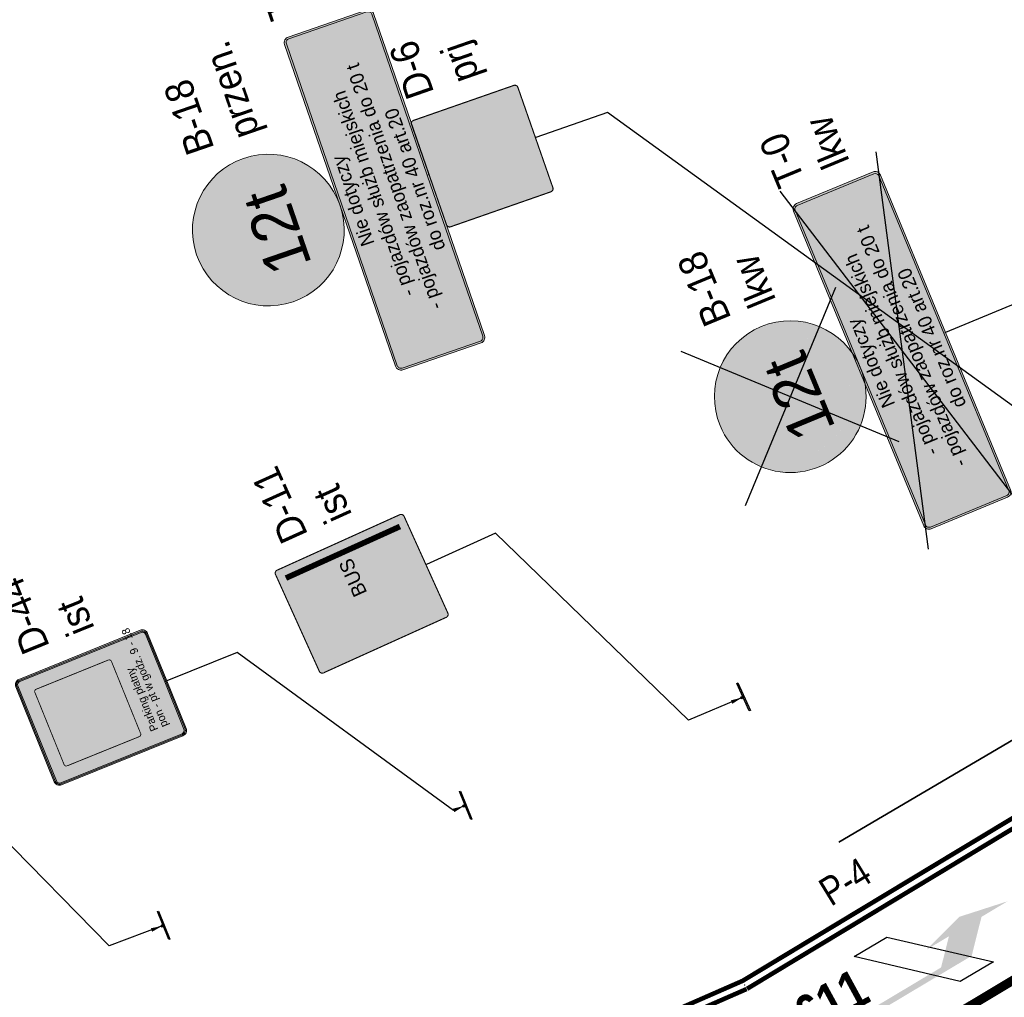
# Model space of a CAD drawing. Header units: metres. Extents: x 0 to 6473088, y 4 to 5822767.
# Tile 7 of 20: x 6472939 to 6472965, y 5822622 to 5822647. Entities that reach past the tile are written whole.
import ezdxf
from ezdxf.enums import TextEntityAlignment as Align

# ---------------------------------------------------------------- set-up
doc = ezdxf.new("R2010")
doc.units = ezdxf.units.M
for name, color, linetype, lineweight in [('MT IR - detekcja indukcyjna istniejąca', 7, 'Continuous', 30), ('MT IR - detekcja indukcyjna projektowana', 6, 'Continuous', 30), ('MT IR - trajektorie i punkty kolizji', 1, 'Continuous', 35)]:
    doc.layers.add(name, color=color, linetype=linetype, lineweight=lineweight)
for name, color, linetype in [('MT IR - oznakowanie pionowe', 7, 'Continuous'), ('MT IR - oznakowanie poziome istniejące', 8, 'Continuous'), ('MT IR - oznakowanie poziome opisy', 7, 'Continuous'), ('zzz.gaHSDomyslna', 7, 'Continuous'), ('zzz.gaVSDodTekst', 7, 'Continuous'), ('zzz.gaVSDomyslna', 7, 'Continuous'), ('zzz.gaVSNazwa', 7, 'Continuous'), ('zzz.gaVSStan', 7, 'Continuous'), ('zzz.gaVSWielkość', 7, 'Continuous')]:
    doc.layers.add(name, color=color, linetype=linetype)
doc.styles.add('GA-ATR-TEXT', font='arial.ttf', dxfattribs={"width": 0.9})
doc.styles.add('GA-SIGN-TEXT', font='GA_OZ_PION.ttf')
doc.styles.add('MT - bold Arial', font='arialbd.ttf')
doc.styles.add('MT - bold Arial Narrow', font='ARIALNB.TTF')
doc.styles.add('Opis poziomego', font='ARIALN.TTF')
doc.styles.get("Standard").update_dxf_attribs({"font": 'arial.ttf'})
doc.dimstyles.new('GA-LEADER', dxfattribs={"dimtxt": 1, "dimasz": 1, "dimexe": 1, "dimexo": 1, "dimgap": 1, "dimtad": 1, "dimtxsty": 'Standard', "dimcen": 1, "dimadec": 0, "dimazin": 0, "dimtfac": 1, "dimtmove": 0, "dimatfit": 3, "dimfxl": 1, "dimarcsym": 0})

# ---------------------------------------------------------------- blocks, each defined once
blk = doc.blocks.new('*U33880')
blk.add_hatch(color=8).paths.add_polyline_path([(0.525, 3.45), (-0.225, 4.2), (-0.225, 5), (-0.525, 3.7), (-0.225, 2.5), (-0.225, 3.2), (0.375, 2.6), (0.375, 0), (0.525, 0)])
blk = doc.blocks.new('gaHSPos')
at = {"color": 0, "linetype": 'Continuous', "lineweight": 0}
blk.add_point((0, 0), dxfattribs=at)
blk = doc.blocks.new('*U33906')
at = {"layer": 'zzz.gaHSDomyslna', "color": 8}
for points in [[(-29.044, -11.52, 0.12, 0.12, 0.02348), (-0.05, 0.109, 0.12, 0.12, 0)], [(-28.965, -11.746, 0.12, 0.12, 0.02348), (0.05, -0.109, 0.12, 0.12, 0)]]:
    blk.add_lwpolyline(points, format="xyseb", dxfattribs=at)
at = {"color": 8}
blk.add_blockref('gaHSPos', (0, 0), dxfattribs=at)
blk = doc.blocks.new('*U33907')
at = {"layer": 'zzz.gaHSDomyslna', "color": 8}
for points in [[(9.122, 5.638, 0.12, 0.12, 0), (-0.062, 0.103, 0.12, 0.12, 0)], [(9.246, 5.433, 0.12, 0.12, 0), (0.062, -0.103, 0.12, 0.12, 0)]]:
    blk.add_lwpolyline(points, format="xyseb", dxfattribs=at)
at = {"color": 8}
for p in [(9.184, 5.535), (0, 0)]:
    blk.add_blockref('gaHSPos', p, dxfattribs=at)
blk = doc.blocks.new('*U33912')
at = {"layer": 'zzz.gaHSDomyslna', "color": 8}
blk.add_lwpolyline([(0, 0, 0.24, 0.24, 0), (-9.326, -5.584, 0.24, 0.24, 0)], format="xyseb", dxfattribs=at)
at = {"color": 8}
for p in [(0, 0), (-9.326, -5.584)]:
    blk.add_blockref('gaHSPos', p, dxfattribs=at)
blk = doc.blocks.new('gaVScolumn0')
at = {"color": 0, "linetype": 'ByBlock', "lineweight": -2}
blk.add_line((0, 0), (0, 400), dxfattribs=at)
at = {"color": 7, "style": 'GA-ATR-TEXT', "width": 0.9}
blk.add_attdef('X2', text='', height=150, dxfattribs=at).set_placement((-50, 0), align=Align.BOTTOM_RIGHT)
blk = doc.blocks.new('*U34101')
at = {"layer": 'zzz.gaVSDomyslna', "linetype": 'ByBlock', "lineweight": -2, "true_color": 0x4c4c4c}
h = blk.add_hatch(color=251, dxfattribs=at)
h.paths.add_polyline_path([(-400, 400, 1), (400, 400, 1)])
h.paths.add_polyline_path([(320, 400, -1), (-320, 400, -1)], flags=16)
at = {"layer": 'zzz.gaVSDomyslna', "color": 251, "lineweight": 0, "true_color": 0x4c4c4c}
blk.add_lwpolyline([(0, 800, -1), (0, 0, -1), (0, 800, -2.58748)], format="xyb", dxfattribs=at)
blk = doc.blocks.new('*U34102')
at = {"layer": 'zzz.gaVSDomyslna', "true_color": 0xffffff}
blk.add_hatch(color=7, dxfattribs=at).paths.add_polyline_path([(320, 400, 1), (-320, 400, 1)])
blk = doc.blocks.new('*U34103')
at = {"layer": 'zzz.gaVSDomyslna', "color": 18, "lineweight": 0, "true_color": 0x000000, "style": 'GA-SIGN-TEXT'}
blk.add_text('t', height=240, dxfattribs=at).set_placement((120, 240))
blk = doc.blocks.new('*U34105')
at = {"layer": 'zzz.gaVSDomyslna', "color": 251, "true_color": 0x4c4c4c}
blk.add_blockref('*U34101', (0, 0), dxfattribs=at)
at = {"layer": 'zzz.gaVSDomyslna', "color": 7, "true_color": 0xffffff}
blk.add_blockref('*U34102', (0, 0), dxfattribs=at)
at = {"layer": 'zzz.gaVSDomyslna', "color": 18, "true_color": 0x000000}
blk.add_blockref('*U34103', (0, 0), dxfattribs=at)
at = {"layer": 'zzz.gaVSDomyslna', "color": 18, "true_color": 0x000000, "style": 'GA-SIGN-TEXT'}
blk.add_text('12', height=240, dxfattribs=at).set_placement((112, 240), align=Align.RIGHT)
blk = doc.blocks.new('z.ga4.Cross-2')
at = {"color": 0, "linetype": 'Continuous', "lineweight": -2}
for p, q in [((-0.5, -0.5), (0.5, 0.5)), ((0.5, -0.5), (-0.5, 0.5))]:
    blk.add_line(p, q, dxfattribs=at)
blk = doc.blocks.new('*U34100')
at = {"layer": 'zzz.gaVSDomyslna', "color": 10, "lineweight": 30, "xscale": 880.0000000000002, "yscale": 880.0000000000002}
blk.add_blockref('z.ga4.Cross-2', (0, 400), dxfattribs=at)
at = {"layer": 'zzz.gaVSDomyslna'}
blk.add_blockref('*U34105', (0, 0), dxfattribs=at)
at = {"layer": 'zzz.gaVSDodTekst', "style": 'GA-ATR-TEXT', "width": 0.9}
blk.add_attdef('Addtext', text='', height=150, dxfattribs=at).set_placement((500, 92.5), align=Align.MIDDLE_LEFT)
at = {"layer": 'zzz.gaVSDomyslna', "style": 'MT - bold Arial', "flags": 1}
for tag in ['Width', 'Height', 'Position', 'Route', 'ItemNo', 'ID']:
    blk.add_attdef(tag, text='', height=1, dxfattribs=at).set_placement((0, 0), align=Align.MIDDLE_LEFT)
at = {"layer": 'zzz.gaVSNazwa', "style": 'GA-ATR-TEXT', "width": 0.9}
blk.add_attdef('Name', text='', height=150, dxfattribs=at).set_placement((500, 602.5), align=Align.MIDDLE_LEFT)
at = {"layer": 'zzz.gaVSStan', "style": 'GA-ATR-TEXT', "width": 0.9}
blk.add_attdef('State', text='', height=150, dxfattribs=at).set_placement((500, 347.5), align=Align.MIDDLE_LEFT)
at = {"layer": 'zzz.gaVSWielkość', "style": 'MT - bold Arial', "flags": 1}
blk.add_attdef('Size', text='', height=1, dxfattribs=at).set_placement((0, 0), align=Align.MIDDLE_LEFT)
blk = doc.blocks.new('gaVSPos')
blk.add_point((0, 0))
blk = doc.blocks.new('gaVSTVcolumn0')
at = {"color": 0, "linetype": 'ByBlock', "lineweight": -2}
for p, q in [((-400, -30), (400, -30)), ((-400, -60), (-400, -30)), ((400, -60), (-400, -60)), ((400, -30), (400, -60))]:
    blk.add_line(p, q, dxfattribs=at)
blk.add_circle((0, 0), 30, dxfattribs=at)
blk = doc.blocks.new('*U34107')
at = {"layer": 'zzz.gaVSDomyslna', "true_color": 0x2e2e2e}
blk.add_hatch(color=250, dxfattribs=at).paths.add_polyline_path([(294, 730, 0.414214), (280, 744), (-280, 744, 0.414214), (-294, 730), (-294, 20, 0.414214), (-280, 6), (280, 6, 0.414214), (294, 20)])
blk = doc.blocks.new('*U34108')
at = {"layer": 'zzz.gaVSDomyslna', "color": 7, "lineweight": 0, "true_color": 0xffffff, "const_width": 6}
blk.add_lwpolyline([(280, 3), (-280, 3, -0.414214), (-297, 20), (-297, 730, -0.414214), (-280, 747), (280, 747, -0.414214), (297, 730), (297, 20, -0.414214), (280, 3, -1)], format="xyb", dxfattribs=at)
blk = doc.blocks.new('*U34109')
at = {"layer": 'zzz.gaVSDomyslna', "true_color": 0xffffff}
h = blk.add_hatch(color=7, dxfattribs=at)
h.paths.add_polyline_path([(81, 142.5), (75.7856, 229.407, 0.035213), (-75.7346, 230.257), (-81, 142.5), (-81, 45), (-78, 45), (-78, 0), (-42, 0), (-42, 45), (42, 45), (42, 0), (78, 0), (78, 45), (81, 45)])
h.paths.add_polyline_path([(-72.1538, 142.5), (-69.1523, 215.664, -0.0321424), (69.184, 214.889), (72.1538, 142.5)], flags=16)
blk = doc.blocks.new('*U34110')
at = {"layer": 'zzz.gaVSDomyslna', "true_color": 0xffffff}
h = blk.add_hatch(color=7, dxfattribs=at)
h.paths.add_polyline_path([(7.5, 660), (7.5, 600), (-7.5, 600), (-7.5, 660)])
h.paths.add_polyline_path([(-7.5, 540), (7.5, 540), (7.5, 480), (-7.5, 480)])
h.paths.add_polyline_path([(-7.5, 420), (7.5, 420), (7.5, 360), (-7.5, 360)])
h.paths.add_polyline_path([(-7.5, 300), (7.5, 300), (7.5, 240), (-7.5, 240)])
h.paths.add_polyline_path([(-7.5, 180), (7.5, 180), (7.5, 120), (-7.5, 120)])
h.paths.add_polyline_path([(7.5, 60), (7.5, 0), (-7.5, 0), (-7.5, 60)])
edge = h.paths.add_edge_path(flags=16)
edge.add_line((-7.5, 300), (7.5, 300))
blk = doc.blocks.new('*U34111')
at = {"layer": 'zzz.gaVSDomyslna', "true_color": 0xffffff}
h = blk.add_hatch(color=7, dxfattribs=at)
h.paths.add_polyline_path([(165.866, 90.5839), (174.468, 102.872), (125.314, 137.28), (116.712, 124.992)])
h.paths.add_polyline_path([(27.0063, 206.096), (76.1602, 171.688), (67.5582, 159.399), (18.4043, 193.807)])
h.paths.add_polyline_path([(-37.5, 660), (-22.5, 660), (-22.5, 600), (-37.5, 600)])
h.paths.add_polyline_path([(-37.5, 540), (-22.5, 540), (-22.5, 480), (-37.5, 480)])
h.paths.add_polyline_path([(-22.5, 420), (-22.5, 360), (-37.5, 360), (-37.5, 420)])
h.paths.add_polyline_path([(-37.5, 240), (-37.5, 300), (-22.5, 300), (-22.5, 240)])
edge = h.paths.add_edge_path(flags=16)
edge.add_line((-37.5, 300), (-22.5, 300))
blk = doc.blocks.new('*U34112')
at = {"layer": 'zzz.gaVSDomyslna', "color": 7, "lineweight": 0, "true_color": 0xffffff, "const_width": 30}
blk.add_lwpolyline([(0, 0), (0, 660)], dxfattribs=at)
blk = doc.blocks.new('*U34113')
at = {"layer": 'zzz.gaVSDomyslna', "color": 7, "lineweight": 0, "true_color": 0xffffff, "style": 'GA-SIGN-TEXT'}
blk.add_text('BUS', height=75, dxfattribs=at).set_placement((0, 0), align=Align.CENTER)
blk = doc.blocks.new('*U34115')
at = {"layer": 'zzz.gaVSDomyslna', "color": 7, "true_color": 0xffffff}
for name, p in [('*U34108', (0, 0)), ('*U34110', (-247.5, 45)), ('*U34111', (0, 45)), ('*U34109', (96, 457.5)), ('*U34112', (240, 45)), ('*U34113', (96, 345))]:
    blk.add_blockref(name, p, dxfattribs=at)
at = {"layer": 'zzz.gaVSDomyslna', "color": 250, "true_color": 0x2e2e2e}
blk.add_blockref('*U34107', (0, 0), dxfattribs=at)
blk = doc.blocks.new('*U34106')
at = {"layer": 'zzz.gaVSDomyslna'}
blk.add_blockref('*U34115', (0, 0), dxfattribs=at)
at = {"layer": 'zzz.gaVSDodTekst', "style": 'GA-ATR-TEXT', "width": 0.9}
blk.add_attdef('Addtext', text='', height=150, dxfattribs=at).set_placement((400, 67.5), align=Align.MIDDLE_LEFT)
at = {"layer": 'zzz.gaVSDomyslna', "style": 'MT - bold Arial', "flags": 1}
for tag in ['Width', 'Height', 'Position', 'Route', 'ItemNo', 'ID']:
    blk.add_attdef(tag, text='', height=1, dxfattribs=at).set_placement((0, 0), align=Align.MIDDLE_LEFT)
at = {"layer": 'zzz.gaVSNazwa', "style": 'GA-ATR-TEXT', "width": 0.9}
blk.add_attdef('Name', text='', height=150, dxfattribs=at).set_placement((400, 577.5), align=Align.MIDDLE_LEFT)
at = {"layer": 'zzz.gaVSStan', "style": 'GA-ATR-TEXT', "width": 0.9}
blk.add_attdef('State', text='', height=150, dxfattribs=at).set_placement((400, 322.5), align=Align.MIDDLE_LEFT)
at = {"layer": 'zzz.gaVSWielkość', "style": 'MT - bold Arial', "flags": 1}
blk.add_attdef('Size', text='', height=1, dxfattribs=at).set_placement((0, 0), align=Align.MIDDLE_LEFT)
blk = doc.blocks.new('*U34121')
at = {"layer": 'zzz.gaVSDomyslna', "true_color": 0xffffff}
h = blk.add_hatch(color=7, dxfattribs=at)
edge = h.paths.add_edge_path()
edge.add_line((0, 0), (-270, 0))
edge.add_arc((-270, 30), 30, 180, 270, ccw=False)
edge.add_line((-300, 30), (-300, 720))
edge.add_arc((-270, 720), 30, 90, 180, ccw=False)
edge.add_line((-270, 750), (270, 750))
edge.add_arc((270, 720), 30, 360, 90, ccw=False)
edge.add_line((300, 720), (300, 30))
edge.add_arc((270, 30), 30, 270, 0, ccw=False)
edge.add_line((270, 0), (0, 0))
edge.add_line((0, 0), (0, 0))
at = {"layer": 'zzz.gaVSDomyslna', "true_color": 0x000000}
h = blk.add_hatch(color=18, dxfattribs=at)
edge = h.paths.add_edge_path()
edge.add_line((0, 6), (0, 12))
edge.add_line((0, 12), (270, 12))
edge.add_arc((270, 30), 18, 270, 0)
edge.add_line((288, 30), (288, 720))
edge.add_arc((270, 720), 18, 360, 90)
edge.add_line((270, 738), (-270, 738))
edge.add_arc((-270, 720), 18, 90, 180)
edge.add_line((-288, 720), (-288, 30))
edge.add_arc((-270, 30), 18, 180, 270)
edge.add_line((-270, 12), (0, 12))
edge.add_line((0, 12), (0, 6))
edge.add_line((0, 6), (-270, 6))
edge.add_arc((-270, 30), 24, 180, 270, ccw=False)
edge.add_line((-294, 30), (-294, 720))
edge.add_arc((-270, 720), 24, 90, 180, ccw=False)
edge.add_line((-270, 744), (270, 744))
edge.add_arc((270, 720), 24, 360, 90, ccw=False)
edge.add_line((294, 720), (294, 30))
edge.add_arc((270, 30), 24, 270, 0, ccw=False)
edge.add_line((270, 6), (0, 6))
edge.add_line((0, 6), (0, 6))
at = {"layer": 'zzz.gaVSDomyslna', "color": 7, "lineweight": 0, "true_color": 0xffffff}
blk.add_lwpolyline([(0, 0), (-270, 0, -0.414214), (-300, 30), (-300, 720, -0.414214), (-270, 750), (270, 750, -0.414214), (300, 720), (300, 30, -0.414214), (270, 0), (0, 0)], format="xyb", close=True, dxfattribs=at)
at = {"layer": 'zzz.gaVSDomyslna', "color": 18, "lineweight": 0, "true_color": 0x000000}
blk.add_lwpolyline([(0, 6), (0, 12), (270, 12, 0.414214), (288, 30), (288, 720, 0.414214), (270, 738), (-270, 738, 0.414214), (-288, 720), (-288, 30, 0.414214), (-270, 12), (0, 12), (0, 6), (-270, 6, -0.414214), (-294, 30), (-294, 720, -0.414214), (-270, 744), (270, 744, -0.414214), (294, 720), (294, 30, -0.414214), (270, 6), (0, 6)], format="xyb", close=True, dxfattribs=at)
blk = doc.blocks.new('*U34117')
at = {"layer": 'zzz.gaVSDomyslna', "true_color": 0x2e2e2e}
h = blk.add_hatch(color=250, dxfattribs=at)
edge = h.paths.add_edge_path()
edge.add_line((-280, 594), (280, 594))
edge.add_arc((280, 580), 14, 359.99973, 89.99994, ccw=False)
edge.add_line((294, 580), (294, 20))
edge.add_arc((280, 20), 14, 270.00009, 359.99973, ccw=False)
edge.add_line((280, 6), (-280, 6))
edge.add_arc((-280, 20), 14, 180.00015, 269.99979, ccw=False)
edge.add_line((-294, 20), (-294, 580))
edge.add_arc((-280, 580), 14, 89.99994, 180.00015, ccw=False)
blk = doc.blocks.new('*U34118')
at = {"layer": 'zzz.gaVSDomyslna', "color": 7, "lineweight": 0, "true_color": 0xffffff, "const_width": 6}
blk.add_lwpolyline([(280, 3), (-280, 3, -0.414214), (-297, 20), (-297, 580, -0.414214), (-280, 597), (280, 597, -0.414214), (297, 580), (297, 20, -0.414214), (280, 3, -1)], format="xyb", dxfattribs=at)
blk = doc.blocks.new('*U34119')
at = {"layer": 'zzz.gaVSDomyslna', "true_color": 0xffffff}
h = blk.add_hatch(color=7, dxfattribs=at)
h.paths.add_polyline_path([(168.75, 362.5, 0.414214), (86.25, 445), (-150, 445), (-150, 0), (-67.5, 0), (-67.5, 130), (86.25, 130, 0.414214), (168.75, 212.5)])
h.paths.add_polyline_path([(86.25, 219.531), (80, 212.5), (-67.5, 212.5), (-67.5, 362.5), (75, 362.5), (86.25, 349.375)], flags=16)
blk = doc.blocks.new('*U34120')
at = {"layer": 'zzz.gaVSDomyslna', "color": 7, "true_color": 0xffffff, "xscale": 0.733333, "yscale": 0.733333}
for name, p in [('*U34118', (0, 230)), ('*U34119', (0, 288.66664))]:
    blk.add_blockref(name, p, dxfattribs=at)
at = {"layer": 'zzz.gaVSDomyslna', "color": 250, "true_color": 0x2e2e2e, "xscale": 0.733333, "yscale": 0.733333}
blk.add_blockref('*U34117', (0, 230), dxfattribs=at)
at = {"layer": 'zzz.gaVSDomyslna', "color": 18, "true_color": 0x000000, "style": 'GA-SIGN-TEXT'}
for s, p in [('Parking płatny', (-220, 137)), ('pon - pt w godz. 9 - 18', (-220, 81))]:
    blk.add_text(s, height=42, dxfattribs=at).set_placement(p)
blk = doc.blocks.new('*U34116')
at = {"layer": 'zzz.gaVSDomyslna'}
for name in ['*U34121', '*U34120']:
    blk.add_blockref(name, (0, 0), dxfattribs=at)
at = {"layer": 'zzz.gaVSDodTekst', "style": 'GA-ATR-TEXT', "width": 0.9}
blk.add_attdef('Addtext', text='', height=150, dxfattribs=at).set_placement((400, 67.5), align=Align.MIDDLE_LEFT)
at = {"layer": 'zzz.gaVSDomyslna', "style": 'MT - bold Arial', "flags": 1}
for tag in ['Width', 'Height', 'Position', 'Route', 'ItemNo', 'ID']:
    blk.add_attdef(tag, text='', height=1, dxfattribs=at).set_placement((0, 0), align=Align.MIDDLE_LEFT)
at = {"layer": 'zzz.gaVSNazwa', "style": 'GA-ATR-TEXT', "width": 0.9}
blk.add_attdef('Name', text='', height=150, dxfattribs=at).set_placement((400, 577.5), align=Align.MIDDLE_LEFT)
at = {"layer": 'zzz.gaVSStan', "style": 'GA-ATR-TEXT', "width": 0.9}
blk.add_attdef('State', text='', height=150, dxfattribs=at).set_placement((400, 322.5), align=Align.MIDDLE_LEFT)
at = {"layer": 'zzz.gaVSWielkość', "style": 'MT - bold Arial', "flags": 1}
blk.add_attdef('Size', text='', height=1, dxfattribs=at).set_placement((0, 0), align=Align.MIDDLE_LEFT)
blk = doc.blocks.new('*U34339')
at = {"layer": 'zzz.gaVSDomyslna'}
h = blk.add_hatch(color=180, dxfattribs=at)
edge = h.paths.add_edge_path()
edge.add_line((-280, 594), (280, 594))
edge.add_arc((280, 580), 14, 359.9997, 89.9999, ccw=False)
edge.add_line((294, 580), (294, 20))
edge.add_arc((280, 20), 14, 270.0001, 359.9997, ccw=False)
edge.add_line((280, 6), (-280, 6))
edge.add_arc((-280, 20), 14, 180.0002, 269.9998, ccw=False)
edge.add_line((-294, 20), (-294, 580))
edge.add_arc((-280, 580), 14, 89.9999, 180.0002, ccw=False)
blk = doc.blocks.new('*U34340')
at = {"layer": 'zzz.gaVSDomyslna', "color": 7, "lineweight": 0, "true_color": 0xffffff, "const_width": 6}
blk.add_lwpolyline([(280, 3), (-280, 3, -0.414214), (-297, 20), (-297, 580, -0.414214), (-280, 597), (280, 597, -0.414214), (297, 580), (297, 20, -0.414214), (280, 3, -1)], format="xyb", dxfattribs=at)
blk = doc.blocks.new('*U34341')
at = {"layer": 'zzz.gaVSDomyslna', "true_color": 0xffffff}
blk.add_hatch(color=7, dxfattribs=at).paths.add_polyline_path([(0, 484), (-279.438, 0), (279.438, 0)])
blk = doc.blocks.new('*U34342')
at = {"layer": 'zzz.gaVSDomyslna', "true_color": 0x000000}
h = blk.add_hatch(color=18, dxfattribs=at)
h.paths.add_polyline_path([(-24, 372, 1), (24, 372, 1)])
h.paths.add_polyline_path([(49.7297, 326.351), (0, 345), (-37.2973, 261.081), (-87.4155, 210.963), (-75.7601, 185.321), (-18.6486, 242.432), (-9.72973, 259.459), (0, 186.486), (-46.6216, 121.216), (-77.8378, 27.5676), (-112.5, 23.2348), (-112.5, 11.6777), (-51.0384, 0), (-18.6486, 102.568), (20.4993, 150.613), (90.969, 27.2907), (68.459, 9.13869), (68.459, 0), (93.2432, 0), (134.934, 23.8234), (57.3273, 171.982), (59.8365, 179.509), (49.7297, 223.784), (49.7297, 279.73), (74.5946, 247.095), (74.5946, 163.176), (99.4595, 177.162), (99.4595, 261.081)])
h.paths.add_polyline_path([(219.122, 83.9189), (111.876, 83.9189), (121.645, 65.2703), (228.446, 65.2703)])
h.paths.add_polyline_path([(50.0186, 83.9189), (-16.7151, 83.9189), (-22.6042, 65.2703), (60.675, 65.2703)], flags=17)
h.paths.add_polyline_path([(-66.917, 83.9189), (-219.122, 83.9189), (-228.446, 65.2703), (-73.1332, 65.2703)])
blk = doc.blocks.new('*U34344')
at = {"layer": 'zzz.gaVSDomyslna', "color": 7, "true_color": 0xffffff}
for name, p in [('*U34340', (0, 0)), ('*U34341', (0, 96))]:
    blk.add_blockref(name, p, dxfattribs=at)
at = {"layer": 'zzz.gaVSDomyslna', "color": 180}
blk.add_blockref('*U34339', (0, 0), dxfattribs=at)
at = {"layer": 'zzz.gaVSDomyslna', "color": 18, "true_color": 0x000000}
blk.add_blockref('*U34342', (0, 108), dxfattribs=at)
blk = doc.blocks.new('*U34338')
at = {"layer": 'zzz.gaVSDomyslna'}
blk.add_blockref('*U34344', (0, 0), dxfattribs=at)
at = {"layer": 'zzz.gaVSDodTekst', "style": 'GA-ATR-TEXT', "width": 0.9}
blk.add_attdef('Addtext', text='', height=150, dxfattribs=at).set_placement((400, -7.5), align=Align.MIDDLE_LEFT)
at = {"layer": 'zzz.gaVSDomyslna', "style": 'MT - bold Arial', "flags": 1}
for tag in ['Width', 'Height', 'Position', 'Route', 'ItemNo', 'ID']:
    blk.add_attdef(tag, text='', height=1, dxfattribs=at).set_placement((0, 0), align=Align.MIDDLE_LEFT)
at = {"layer": 'zzz.gaVSNazwa', "style": 'GA-ATR-TEXT', "width": 0.9}
blk.add_attdef('Name', text='', height=150, dxfattribs=at).set_placement((400, 502.5), align=Align.MIDDLE_LEFT)
at = {"layer": 'zzz.gaVSStan', "style": 'GA-ATR-TEXT', "width": 0.9}
blk.add_attdef('State', text='', height=150, dxfattribs=at).set_placement((400, 247.5), align=Align.MIDDLE_LEFT)
at = {"layer": 'zzz.gaVSWielkość', "style": 'MT - bold Arial', "flags": 1}
blk.add_attdef('Size', text='', height=1, dxfattribs=at).set_placement((0, 0), align=Align.MIDDLE_LEFT)
blk = doc.blocks.new('*U34347')
at = {"layer": 'zzz.gaVSDomyslna', "true_color": 0xffffff}
h = blk.add_hatch(color=7, dxfattribs=at)
edge = h.paths.add_edge_path()
edge.add_line((0, 0), (-897.8, 0))
edge.add_arc((-897.8, 30), 30, 180, 270, ccw=False)
edge.add_line((-927.8, 30), (-927.8, 466.4))
edge.add_arc((-897.8, 466.4), 30, 90, 180, ccw=False)
edge.add_line((-897.8, 496.4), (897.8, 496.4))
edge.add_arc((897.8, 466.4), 30, 360, 90, ccw=False)
edge.add_line((927.8, 466.4), (927.8, 30))
edge.add_arc((897.8, 30), 30, 270, 0, ccw=False)
edge.add_line((897.8, 0), (0, 0))
edge.add_line((0, 0), (0, 0))
at = {"layer": 'zzz.gaVSDomyslna', "true_color": 0x000000}
h = blk.add_hatch(color=18, dxfattribs=at)
edge = h.paths.add_edge_path()
edge.add_line((0, 0), (0, 10))
edge.add_line((0, 10), (897.8, 10))
edge.add_arc((897.8, 30), 20, 270, 0)
edge.add_line((917.8, 30), (917.8, 466.4))
edge.add_arc((897.8, 466.4), 20, 360, 90)
edge.add_line((897.8, 486.4), (-897.8, 486.4))
edge.add_arc((-897.8, 466.4), 20, 90, 180)
edge.add_line((-917.8, 466.4), (-917.8, 30))
edge.add_arc((-897.8, 30), 20, 180, 270)
edge.add_line((-897.8, 10), (0, 10))
edge.add_line((0, 10), (0, 0))
edge.add_line((0, 0), (-897.8, 0))
edge.add_arc((-897.8, 30), 30, 180, 270, ccw=False)
edge.add_line((-927.8, 30), (-927.8, 466.4))
edge.add_arc((-897.8, 466.4), 30, 90, 180, ccw=False)
edge.add_line((-897.8, 496.4), (897.8, 496.4))
edge.add_arc((897.8, 466.4), 30, 360, 90, ccw=False)
edge.add_line((927.8, 466.4), (927.8, 30))
edge.add_arc((897.8, 30), 30, 270, 0, ccw=False)
edge.add_line((897.8, 0), (0, 0))
edge.add_line((0, 0), (0, 0))
at = {"layer": 'zzz.gaVSDomyslna', "color": 7, "lineweight": 0, "true_color": 0xffffff}
blk.add_lwpolyline([(0, 0), (-897.8, 0, -0.414214), (-927.8, 30), (-927.8, 466.4, -0.414214), (-897.8, 496.4), (897.8, 496.4, -0.414214), (927.8, 466.4), (927.8, 30, -0.414214), (897.8, 0), (0, 0)], format="xyb", close=True, dxfattribs=at)
at = {"layer": 'zzz.gaVSDomyslna', "color": 18, "lineweight": 0, "true_color": 0x000000}
blk.add_lwpolyline([(0, 0), (0, 10), (897.8, 10, 0.414214), (917.8, 30), (917.8, 466.4, 0.414214), (897.8, 486.4), (-897.8, 486.4, 0.414214), (-917.8, 466.4), (-917.8, 30, 0.414214), (-897.8, 10), (0, 10), (0, 0), (-897.8, 0, -0.414214), (-927.8, 30), (-927.8, 466.4, -0.414214), (-897.8, 496.4), (897.8, 496.4, -0.414214), (927.8, 466.4), (927.8, 30, -0.414214), (897.8, 0), (0, 0)], format="xyb", close=True, dxfattribs=at)
blk = doc.blocks.new('*U34346')
at = {"layer": 'zzz.gaVSDomyslna', "color": 18, "true_color": 0x000000, "style": 'GA-SIGN-TEXT'}
for s, p in [('Nie dotyczy', (0, 388.8)), ('- pojazdów służb miejskich', (0, 273.6)), ('- pojazdów zaopatrzenia do 20 t', (0, 158.4)), ('do roz.nr 40 art.20', (0, 43.2))]:
    blk.add_text(s, height=72, dxfattribs=at).set_placement(p, align=Align.CENTER)
blk = doc.blocks.new('*U34345')
at = {"layer": 'zzz.gaVSDomyslna'}
for name in ['*U34347', '*U34346']:
    blk.add_blockref(name, (0, 0), dxfattribs=at)
at = {"layer": 'zzz.gaVSDodTekst', "style": 'GA-ATR-TEXT', "width": 0.9}
blk.add_attdef('Addtext', text='', height=150, dxfattribs=at).set_placement((1027.8, -59.3), align=Align.MIDDLE_LEFT)
at = {"layer": 'zzz.gaVSDomyslna', "style": 'MT - bold Arial', "flags": 1}
for tag in ['Width', 'Height', 'Position', 'Route', 'ItemNo', 'ID']:
    blk.add_attdef(tag, text='', height=1, dxfattribs=at).set_placement((0, 0), align=Align.MIDDLE_LEFT)
at = {"layer": 'zzz.gaVSNazwa', "style": 'GA-ATR-TEXT', "width": 0.9}
blk.add_attdef('Name', text='', height=150, dxfattribs=at).set_placement((1027.8, 450.7), align=Align.MIDDLE_LEFT)
at = {"layer": 'zzz.gaVSStan', "style": 'GA-ATR-TEXT', "width": 0.9}
blk.add_attdef('State', text='', height=150, dxfattribs=at).set_placement((1027.8, 195.7), align=Align.MIDDLE_LEFT)
at = {"layer": 'zzz.gaVSWielkość', "style": 'MT - bold Arial', "flags": 1}
blk.add_attdef('Size', text='', height=1, dxfattribs=at).set_placement((0, 0), align=Align.MIDDLE_LEFT)
blk = doc.blocks.new('*U34349')
at = {"layer": 'zzz.gaVSDomyslna', "linetype": 'ByBlock', "lineweight": -2}
h = blk.add_hatch(color=10, dxfattribs=at)
h.paths.add_polyline_path([(-400, 400, 1), (400, 400, 1)])
h.paths.add_polyline_path([(320, 400, -1), (-320, 400, -1)], flags=16)
at = {"layer": 'zzz.gaVSDomyslna', "color": 10, "lineweight": 0}
blk.add_lwpolyline([(0, 800, -1), (0, 0, -1), (0, 800, -2.58748)], format="xyb", dxfattribs=at)
blk = doc.blocks.new('*U34350')
at = {"layer": 'zzz.gaVSDomyslna', "true_color": 0xffffff}
blk.add_hatch(color=7, dxfattribs=at).paths.add_polyline_path([(320, 400, 1), (-320, 400, 1)])
blk = doc.blocks.new('*U34351')
at = {"layer": 'zzz.gaVSDomyslna', "color": 18, "lineweight": 0, "true_color": 0x000000, "style": 'GA-SIGN-TEXT'}
blk.add_text('t', height=240, dxfattribs=at).set_placement((120, 240))
blk = doc.blocks.new('*U34353')
at = {"layer": 'zzz.gaVSDomyslna', "color": 10}
blk.add_blockref('*U34349', (0, 0), dxfattribs=at)
at = {"layer": 'zzz.gaVSDomyslna', "color": 7, "true_color": 0xffffff}
blk.add_blockref('*U34350', (0, 0), dxfattribs=at)
at = {"layer": 'zzz.gaVSDomyslna', "color": 18, "true_color": 0x000000}
blk.add_blockref('*U34351', (0, 0), dxfattribs=at)
at = {"layer": 'zzz.gaVSDomyslna', "color": 18, "true_color": 0x000000, "style": 'GA-SIGN-TEXT'}
blk.add_text('12', height=240, dxfattribs=at).set_placement((112, 240), align=Align.RIGHT)
blk = doc.blocks.new('*U34348')
at = {"layer": 'zzz.gaVSDomyslna'}
blk.add_blockref('*U34353', (0, 0), dxfattribs=at)
at = {"layer": 'zzz.gaVSDodTekst', "style": 'GA-ATR-TEXT', "width": 0.9}
blk.add_attdef('Addtext', text='', height=150, dxfattribs=at).set_placement((500, 92.5), align=Align.MIDDLE_LEFT)
at = {"layer": 'zzz.gaVSDomyslna', "style": 'MT - bold Arial', "flags": 1}
for tag in ['Width', 'Height', 'Position', 'Route', 'ItemNo', 'ID']:
    blk.add_attdef(tag, text='', height=1, dxfattribs=at).set_placement((0, 0), align=Align.MIDDLE_LEFT)
at = {"layer": 'zzz.gaVSNazwa', "style": 'GA-ATR-TEXT', "width": 0.9}
blk.add_attdef('Name', text='', height=150, dxfattribs=at).set_placement((500, 602.5), align=Align.MIDDLE_LEFT)
at = {"layer": 'zzz.gaVSStan', "style": 'GA-ATR-TEXT', "width": 0.9}
blk.add_attdef('State', text='', height=150, dxfattribs=at).set_placement((500, 347.5), align=Align.MIDDLE_LEFT)
at = {"layer": 'zzz.gaVSWielkość', "style": 'MT - bold Arial', "flags": 1}
blk.add_attdef('Size', text='', height=1, dxfattribs=at).set_placement((0, 0), align=Align.MIDDLE_LEFT)
blk = doc.blocks.new('*U34356')
at = {"layer": 'zzz.gaVSDomyslna', "true_color": 0xffffff}
h = blk.add_hatch(color=7, dxfattribs=at)
edge = h.paths.add_edge_path()
edge.add_line((0, 0), (-897.8, 0))
edge.add_arc((-897.8, 30), 30, 180, 270, ccw=False)
edge.add_line((-927.8, 30), (-927.8, 466.4))
edge.add_arc((-897.8, 466.4), 30, 90, 180, ccw=False)
edge.add_line((-897.8, 496.4), (897.8, 496.4))
edge.add_arc((897.8, 466.4), 30, 360, 90, ccw=False)
edge.add_line((927.8, 466.4), (927.8, 30))
edge.add_arc((897.8, 30), 30, 270, 0, ccw=False)
edge.add_line((897.8, 0), (0, 0))
edge.add_line((0, 0), (0, 0))
at = {"layer": 'zzz.gaVSDomyslna', "true_color": 0x000000}
h = blk.add_hatch(color=18, dxfattribs=at)
edge = h.paths.add_edge_path()
edge.add_line((0, 0), (0, 10))
edge.add_line((0, 10), (897.8, 10))
edge.add_arc((897.8, 30), 20, 270, 0)
edge.add_line((917.8, 30), (917.8, 466.4))
edge.add_arc((897.8, 466.4), 20, 360, 90)
edge.add_line((897.8, 486.4), (-897.8, 486.4))
edge.add_arc((-897.8, 466.4), 20, 90, 180)
edge.add_line((-917.8, 466.4), (-917.8, 30))
edge.add_arc((-897.8, 30), 20, 180, 270)
edge.add_line((-897.8, 10), (0, 10))
edge.add_line((0, 10), (0, 0))
edge.add_line((0, 0), (-897.8, 0))
edge.add_arc((-897.8, 30), 30, 180, 270, ccw=False)
edge.add_line((-927.8, 30), (-927.8, 466.4))
edge.add_arc((-897.8, 466.4), 30, 90, 180, ccw=False)
edge.add_line((-897.8, 496.4), (897.8, 496.4))
edge.add_arc((897.8, 466.4), 30, 360, 90, ccw=False)
edge.add_line((927.8, 466.4), (927.8, 30))
edge.add_arc((897.8, 30), 30, 270, 0, ccw=False)
edge.add_line((897.8, 0), (0, 0))
edge.add_line((0, 0), (0, 0))
at = {"layer": 'zzz.gaVSDomyslna', "color": 7, "lineweight": 0, "true_color": 0xffffff}
blk.add_lwpolyline([(0, 0), (-897.8, 0, -0.414214), (-927.8, 30), (-927.8, 466.4, -0.414214), (-897.8, 496.4), (897.8, 496.4, -0.414214), (927.8, 466.4), (927.8, 30, -0.414214), (897.8, 0), (0, 0)], format="xyb", close=True, dxfattribs=at)
at = {"layer": 'zzz.gaVSDomyslna', "color": 18, "lineweight": 0, "true_color": 0x000000}
blk.add_lwpolyline([(0, 0), (0, 10), (897.8, 10, 0.414214), (917.8, 30), (917.8, 466.4, 0.414214), (897.8, 486.4), (-897.8, 486.4, 0.414214), (-917.8, 466.4), (-917.8, 30, 0.414214), (-897.8, 10), (0, 10), (0, 0), (-897.8, 0, -0.414214), (-927.8, 30), (-927.8, 466.4, -0.414214), (-897.8, 496.4), (897.8, 496.4, -0.414214), (927.8, 466.4), (927.8, 30, -0.414214), (897.8, 0), (0, 0)], format="xyb", close=True, dxfattribs=at)
blk = doc.blocks.new('*U34355')
at = {"layer": 'zzz.gaVSDomyslna', "color": 18, "true_color": 0x000000, "style": 'GA-SIGN-TEXT'}
for s, p in [('Nie dotyczy', (0, 388.8)), ('- pojazdów służb miejskich', (0, 273.6)), ('- pojazdów zaopatrzenia do 20 t', (0, 158.4)), ('do roz.nr 40 art.20', (0, 43.2))]:
    blk.add_text(s, height=72, dxfattribs=at).set_placement(p, align=Align.CENTER)
blk = doc.blocks.new('*U34354')
at = {"layer": 'zzz.gaVSDomyslna', "color": 10, "lineweight": 30, "xscale": 2041.160000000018, "yscale": 546.0400000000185}
blk.add_blockref('z.ga4.Cross-2', (0, 248.2), dxfattribs=at)
at = {"layer": 'zzz.gaVSDomyslna'}
for name in ['*U34356', '*U34355']:
    blk.add_blockref(name, (0, 0), dxfattribs=at)
at = {"layer": 'zzz.gaVSDodTekst', "style": 'GA-ATR-TEXT', "width": 0.9}
blk.add_attdef('Addtext', text='', height=150, dxfattribs=at).set_placement((1027.8, -59.3), align=Align.MIDDLE_LEFT)
at = {"layer": 'zzz.gaVSDomyslna', "style": 'MT - bold Arial', "flags": 1}
for tag in ['Width', 'Height', 'Position', 'Route', 'ItemNo', 'ID']:
    blk.add_attdef(tag, text='', height=1, dxfattribs=at).set_placement((0, 0), align=Align.MIDDLE_LEFT)
at = {"layer": 'zzz.gaVSNazwa', "style": 'GA-ATR-TEXT', "width": 0.9}
blk.add_attdef('Name', text='', height=150, dxfattribs=at).set_placement((1027.8, 450.7), align=Align.MIDDLE_LEFT)
at = {"layer": 'zzz.gaVSStan', "style": 'GA-ATR-TEXT', "width": 0.9}
blk.add_attdef('State', text='', height=150, dxfattribs=at).set_placement((1027.8, 195.7), align=Align.MIDDLE_LEFT)
at = {"layer": 'zzz.gaVSWielkość', "style": 'MT - bold Arial', "flags": 1}
blk.add_attdef('Size', text='', height=1, dxfattribs=at).set_placement((0, 0), align=Align.MIDDLE_LEFT)

msp = doc.modelspace()

# ---------------------------------------------------------------- linework, layer by layer
at = {"layer": 'MT IR - detekcja indukcyjna projektowana'}
msp.add_lwpolyline([(6472961.688, 5822623.309), (6472964.498, 5822622.656), (6472963.619, 5822622.138), (6472960.831, 5822622.798)], close=True, dxfattribs=at)
at = {"layer": 'MT IR - trajektorie i punkty kolizji'}
msp.add_lwpolyline([(6473007.066, 5822648.989), (6473001.271, 5822645.537), (6472976.312, 5822634.464, 0.020137), (6472971.088, 5822632.077), (6472960.421, 5822625.817)], format="xyb", dxfattribs=at)

# ---------------------------------------------------------------- block references
at = {"layer": 'MT IR - oznakowanie pionowe'}
for name, p, xscale, yscale, rotation, values in [('*U34345', (6472949.62, 5822643.41), 0.005000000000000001, 0.005000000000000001, 109.0192030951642, {'Name': 'T-0', 'State': 'przen.'}), ('*U34338', (6472952.438, 5822644.393), 0.005, 0.005, 109.230461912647, {'Name': 'D-6', 'State': 'prj'}), ('*U34348', (6472947.273, 5822642.601), 0.005000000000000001, 0.005000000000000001, 109.0192030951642, {'Name': 'B-18', 'State': 'przen.'}), ('*U34354', (6472963.238, 5822639.252), 0.005, 0.005, 112.4792239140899, {'Name': 'T-0', 'State': 'lkw'}), ('*U34100', (6472960.991, 5822638.322), 0.005, 0.005, 112.4794343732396, {'Name': 'B-18', 'State': 'lkw'}), ('*U34106', (6472949.552, 5822633.134), 0.005, 0.005, 114.3408794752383, {'Name': 'D-11', 'State': 'ist'}), ('*U34116', (6472942.707, 5822630.064), 0.005, 0.005, 112.0360164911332, {'Name': 'D-44', 'State': 'ist'})]:
    msp.add_blockref(name, p, dxfattribs=dict(at, xscale=xscale, yscale=yscale, rotation=rotation)).add_auto_attribs(values)
for name, p, xscale, yscale, rotation in [('gaVScolumn0', (6472954.327, 5822645.052), 0.005, 0.005, 109.2306723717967), ('gaVScolumn0', (6472965.086, 5822640.016), 0.005, 0.005, 112.4794343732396), ('gaVScolumn0', (6472951.374, 5822633.958), 0.005, 0.005, 114.341089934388), ('gaVScolumn0', (6472944.56, 5822630.814), 0.005, 0.005, 112.0362269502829), ('gaVSTVcolumn0', (6472957.872, 5822629.623), 0.001, 0.001, 114.341089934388), ('gaVSTVcolumn0', (6472950.544, 5822626.768), 0.001, 0.001, 112.0362269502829), ('gaVSTVcolumn0', (6472942.583, 5822623.603), 0.001, 0.001, 111.8014094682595)]:
    msp.add_blockref(name, p, dxfattribs=dict(at, xscale=xscale, yscale=yscale, rotation=rotation))
for p, rotation in [((6472957.872, 5822629.623), 114.341089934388), ((6472950.544, 5822626.768), 112.0362269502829), ((6472942.583, 5822623.603), 111.8014094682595)]:
    msp.add_blockref('gaVSPos', p, dxfattribs=dict(at, rotation=rotation))
at = {"layer": 'MT IR - oznakowanie poziome istniejące', "color": 8}
for name, p in [('*U33907', (6472957.943, 5822622.05)), ('*U33912', (6472968.865, 5822624.476)), ('*U33906', (6472957.943, 5822622.05))]:
    msp.add_blockref(name, p, dxfattribs=at)
at = {"layer": 'MT IR - oznakowanie poziome istniejące', "color": 8, "rotation": 300.8276623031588}
msp.add_blockref('*U33880', (6472960.695, 5822621.499), dxfattribs=at)

# ---------------------------------------------------------------- leaders
at = {"layer": 'MT IR - oznakowanie pionowe'}
for points in [[(6472969.332, 5822634.423), (6472969.156, 5822634.309), (6472954.327, 5822645.052)], [(6472957.872, 5822629.623), (6472956.459, 5822629.027), (6472951.374, 5822633.958)], [(6472950.544, 5822626.768), (6472950.265, 5822626.648), (6472944.56, 5822630.814)], [(6472942.583, 5822623.603), (6472941.189, 5822623.08), (6472936.786, 5822627.569)]]:
    msp.add_leader(points, dimstyle='GA-LEADER', override={"dimasz": 0.3}, dxfattribs=at)

# ---------------------------------------------------------------- next in the draw order: texts
at = {"layer": 'MT IR - detekcja indukcyjna istniejąca', "insert": (6472959.708, 5822621.902), "char_height": 1, "width": 2.71184, "attachment_point": 2, "rotation": 28.6139, "style": 'MT - bold Arial Narrow', "bg_fill": 3, "box_fill_scale": 1, "bg_fill_color": 1, "bg_fill_transparency": 0}
msp.add_mtext('0611', dxfattribs=at)
at = {"layer": 'MT IR - oznakowanie poziome opisy', "insert": (6472959.823, 5822624.744), "char_height": 0.75, "width": 1.82078, "attachment_point": 1, "rotation": 31.5238, "style": 'Opis poziomego', "bg_fill": 3, "box_fill_scale": 1, "bg_fill_color": 1, "bg_fill_transparency": 0}
msp.add_mtext('P-4', dxfattribs=at)

doc.saveas('drawing.dxf')
